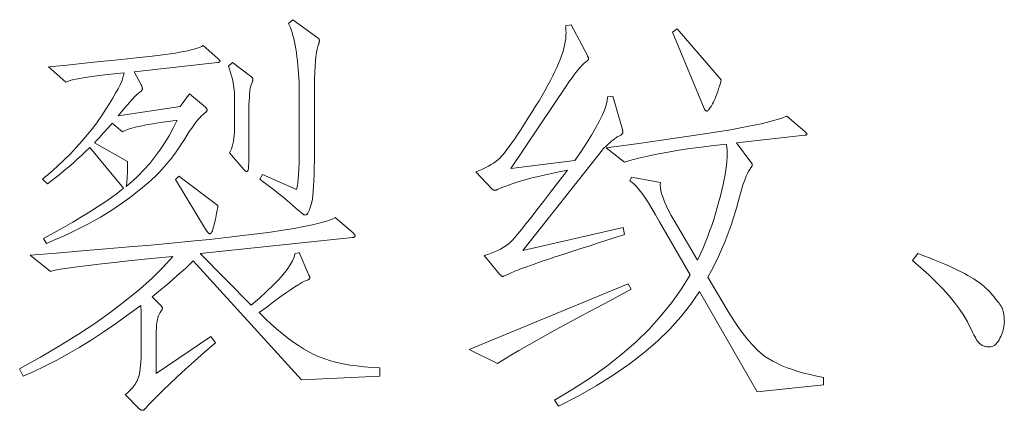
# Model space of a CAD drawing. Extents: x 0 to 1189, y 0 to 841.
# Tile 65 of 132: x 201.39 to 213.85, y 57.28 to 62.22. Entities that reach past the tile are written whole.
import ezdxf

# ---------------------------------------------------------------- set-up
doc = ezdxf.new("R2010")
doc.units = 0

msp = doc.modelspace()

# ---------------------------------------------------------------- linework, layer by layer
at = {"color": 7, "lineweight": 13}
for points in [[(204.847, 62.219), (205.169, 61.987), (205.172, 61.985), (205.175, 61.983), (205.177, 61.98), (205.179, 61.977), (205.181, 61.974), (205.182, 61.971), (205.183, 61.967), (205.184, 61.964), (205.185, 61.96), (205.185, 61.956), (205.185, 61.951), (205.184, 61.947), (205.184, 61.942), (205.183, 61.938), (205.182, 61.933), (205.181, 61.928), (205.18, 61.923), (205.178, 61.918), (205.176, 61.913), (205.174, 61.908), (205.164, 61.882), (205.155, 61.848), (205.147, 61.805), (205.14, 61.755), (205.135, 61.697), (205.13, 61.631), (205.126, 61.556), (205.124, 61.474), (205.122, 61.383), (205.121, 61.285), (205.121, 60.541), (205.121, 60.439), (205.12, 60.345), (205.118, 60.26), (205.115, 60.182), (205.112, 60.112), (205.107, 60.05), (205.102, 59.996), (205.096, 59.949), (205.089, 59.911), (205.082, 59.881), (205.074, 59.856), (205.066, 59.833), (205.059, 59.814), (205.052, 59.796), (205.045, 59.782), (205.038, 59.77), (205.032, 59.761), (205.025, 59.754), (205.019, 59.75), (205.013, 59.749), (205.007, 59.749), (205.002, 59.75), (204.996, 59.751), (204.99, 59.753), (204.985, 59.755), (204.979, 59.758), (204.974, 59.762), (204.968, 59.766), (204.963, 59.77), (204.958, 59.775), (204.897, 59.828), (204.839, 59.879), (204.782, 59.927), (204.726, 59.973), (204.673, 60.017), (204.621, 60.058), (204.571, 60.098), (204.522, 60.135), (204.475, 60.17), (204.43, 60.203), (204.467, 60.261), (204.894, 60.071), (204.901, 60.09), (204.908, 60.119), (204.913, 60.158), (204.918, 60.205), (204.922, 60.262), (204.925, 60.329), (204.928, 60.405), (204.93, 60.49), (204.931, 60.584), (204.931, 60.689), (204.931, 61.269), (204.931, 61.324), (204.93, 61.378), (204.928, 61.432), (204.925, 61.486), (204.922, 61.539), (204.918, 61.592), (204.913, 61.644), (204.908, 61.697), (204.901, 61.748), (204.894, 61.8), (204.887, 61.85), (204.879, 61.897), (204.87, 61.941), (204.861, 61.982), (204.851, 62.021), (204.841, 62.057), (204.83, 62.09), (204.818, 62.12), (204.807, 62.147), (204.794, 62.172)], [(209.044, 59.501), (208.887, 59.451), (208.74, 59.404), (208.604, 59.36), (208.48, 59.32), (208.365, 59.283), (208.262, 59.249), (208.169, 59.219), (208.088, 59.192), (208.017, 59.168), (207.956, 59.147), (207.903, 59.129), (207.854, 59.111), (207.809, 59.095), (207.767, 59.08), (207.73, 59.066), (207.696, 59.053), (207.666, 59.041), (207.64, 59.03), (207.618, 59.021), (207.6, 59.012), (207.584, 59.005), (207.57, 58.998), (207.557, 58.992), (207.545, 58.987), (207.535, 58.983), (207.525, 58.979), (207.518, 58.976), (207.511, 58.974), (207.506, 58.973), (207.502, 58.973), (207.499, 58.973), (207.496, 58.974), (207.492, 58.975), (207.489, 58.977), (207.485, 58.979), (207.481, 58.982), (207.478, 58.986), (207.474, 58.99), (207.469, 58.994), (207.465, 58.999), (207.27, 59.237), (207.315, 59.25), (207.359, 59.265), (207.4, 59.281), (207.439, 59.298), (207.475, 59.317), (207.51, 59.338), (207.542, 59.359), (207.572, 59.382), (207.6, 59.406), (207.626, 59.432), (207.656, 59.465), (207.694, 59.51), (207.741, 59.567), (207.797, 59.637), (207.862, 59.719), (207.936, 59.813), (208.019, 59.92), (208.11, 60.039), (208.211, 60.17), (208.321, 60.314), (208.198, 60.289), (208.083, 60.265), (207.975, 60.241), (207.875, 60.217), (207.783, 60.192), (207.699, 60.168), (207.622, 60.144), (207.554, 60.119), (207.492, 60.095), (207.439, 60.071), (207.435, 60.069), (207.431, 60.067), (207.427, 60.066), (207.423, 60.064), (207.419, 60.063), (207.415, 60.062), (207.412, 60.061), (207.409, 60.061), (207.405, 60.06), (207.402, 60.06), (207.399, 60.061), (207.395, 60.061), (207.392, 60.062), (207.388, 60.064), (207.385, 60.066), (207.381, 60.068), (207.377, 60.071), (207.373, 60.074), (207.369, 60.077), (207.365, 60.081), (207.164, 60.293), (207.208, 60.311), (207.25, 60.329), (207.289, 60.348), (207.325, 60.367), (207.358, 60.386), (207.389, 60.406), (207.418, 60.426), (207.443, 60.446), (207.466, 60.467), (207.486, 60.488), (207.507, 60.512), (207.53, 60.541), (207.557, 60.576), (207.587, 60.617), (207.619, 60.663), (207.655, 60.714), (207.693, 60.772), (207.735, 60.834), (207.779, 60.902), (207.827, 60.976), (207.875, 61.052), (207.92, 61.124), (207.963, 61.194), (208.003, 61.262), (208.04, 61.327), (208.075, 61.39), (208.107, 61.45), (208.137, 61.508), (208.164, 61.563), (208.189, 61.615), (208.211, 61.666), (208.23, 61.715), (208.248, 61.762), (208.263, 61.808), (208.276, 61.853), (208.286, 61.897), (208.294, 61.939), (208.3, 61.979), (208.304, 62.018), (208.305, 62.056), (208.305, 62.064), (208.304, 62.073), (208.304, 62.081), (208.304, 62.09), (208.303, 62.098), (208.303, 62.106), (208.302, 62.115), (208.301, 62.123), (208.3, 62.132), (208.299, 62.14), (208.368, 62.156), (208.574, 61.765), (208.577, 61.76), (208.58, 61.755), (208.582, 61.751), (208.584, 61.746), (208.586, 61.742), (208.587, 61.738), (208.588, 61.734), (208.589, 61.73), (208.59, 61.727), (208.59, 61.723), (208.589, 61.72), (208.588, 61.717), (208.587, 61.713), (208.585, 61.71), (208.582, 61.706), (208.578, 61.702), (208.574, 61.698), (208.569, 61.695), (208.564, 61.69), (208.558, 61.686), (208.54, 61.673), (208.521, 61.656), (208.501, 61.635), (208.479, 61.611), (208.455, 61.583), (208.43, 61.552), (208.404, 61.517), (208.376, 61.478), (208.346, 61.436), (208.315, 61.391), (207.608, 60.335), (208.416, 60.44), (208.494, 60.553), (208.564, 60.658), (208.626, 60.757), (208.679, 60.848), (208.724, 60.931), (208.761, 61.008), (208.79, 61.077), (208.811, 61.14), (208.823, 61.195), (208.827, 61.243), (208.896, 61.253), (209.017, 60.831), (209.018, 60.827), (209.019, 60.823), (209.02, 60.819), (209.021, 60.815), (209.021, 60.811), (209.022, 60.807), (209.022, 60.803), (209.022, 60.799), (209.023, 60.795), (209.023, 60.791), (209.022, 60.788), (209.021, 60.784), (209.019, 60.78), (209.016, 60.776), (209.012, 60.772), (209.007, 60.768), (209.002, 60.764), (208.996, 60.76), (208.988, 60.756), (208.98, 60.752), (208.972, 60.747), (208.962, 60.742), (208.952, 60.736), (208.942, 60.729), (208.931, 60.721), (208.919, 60.712), (208.907, 60.703), (208.894, 60.693), (208.881, 60.682), (208.867, 60.67), (208.853, 60.658), (208.84, 60.647), (208.828, 60.636), (208.816, 60.625), (208.806, 60.615), (208.796, 60.606), (208.787, 60.597), (208.778, 60.588), (208.771, 60.58), (208.764, 60.572), (207.756, 59.3), (209.028, 59.59)], [(210.268, 61.459), (210.257, 61.418), (210.245, 61.38), (210.234, 61.343), (210.223, 61.309), (210.212, 61.278), (210.201, 61.249), (210.19, 61.222), (210.179, 61.197), (210.168, 61.175), (210.158, 61.156), (210.147, 61.138), (210.138, 61.122), (210.129, 61.109), (210.121, 61.097), (210.113, 61.086), (210.107, 61.078), (210.101, 61.072), (210.095, 61.067), (210.09, 61.064), (210.086, 61.063), (210.083, 61.064), (210.079, 61.065), (210.076, 61.066), (210.072, 61.068), (210.069, 61.071), (210.065, 61.075), (210.062, 61.079), (210.058, 61.084), (210.055, 61.089), (210.052, 61.095), (209.651, 62.061), (209.709, 62.103)], [(203.902, 61.729), (203.907, 61.724), (203.911, 61.72), (203.915, 61.717), (203.919, 61.713), (203.922, 61.709), (203.924, 61.706), (203.926, 61.703), (203.927, 61.7), (203.928, 61.697), (203.928, 61.694), (203.928, 61.692), (203.927, 61.689), (203.926, 61.687), (203.923, 61.685), (203.92, 61.683), (203.917, 61.681), (203.913, 61.68), (203.908, 61.678), (203.903, 61.677), (203.897, 61.676), (202.841, 61.56), (202.931, 61.396), (202.934, 61.39), (202.936, 61.384), (202.939, 61.378), (202.941, 61.373), (202.943, 61.368), (202.944, 61.364), (202.945, 61.359), (202.946, 61.355), (202.946, 61.352), (202.946, 61.348), (202.946, 61.345), (202.946, 61.342), (202.945, 61.339), (202.944, 61.336), (202.943, 61.333), (202.941, 61.329), (202.939, 61.326), (202.936, 61.323), (202.934, 61.32), (202.931, 61.317), (202.913, 61.303), (202.892, 61.286), (202.869, 61.264), (202.844, 61.239), (202.816, 61.21), (202.786, 61.177), (202.753, 61.14), (202.718, 61.099), (202.68, 61.054), (202.64, 61.005), (203.422, 61.121), (203.543, 61.28), (203.744, 61.111), (203.748, 61.108), (203.751, 61.104), (203.754, 61.101), (203.757, 61.098), (203.759, 61.094), (203.761, 61.091), (203.763, 61.087), (203.764, 61.084), (203.765, 61.08), (203.765, 61.077), (203.764, 61.073), (203.763, 61.069), (203.762, 61.065), (203.76, 61.061), (203.757, 61.057), (203.753, 61.053), (203.749, 61.049), (203.744, 61.045), (203.739, 61.041), (203.733, 61.037), (203.714, 61.022), (203.694, 61.003), (203.672, 60.98), (203.649, 60.953), (203.624, 60.922), (203.598, 60.887), (203.57, 60.847), (203.54, 60.804), (203.51, 60.756), (203.477, 60.704), (203.443, 60.651), (203.409, 60.6), (203.374, 60.549), (203.338, 60.5), (203.301, 60.453), (203.264, 60.407), (203.226, 60.362), (203.187, 60.319), (203.148, 60.277), (203.107, 60.237), (203.065, 60.197), (203.021, 60.157), (202.973, 60.116), (202.923, 60.074), (202.869, 60.032), (202.813, 59.989), (202.754, 59.946), (202.693, 59.902), (202.628, 59.857), (202.561, 59.812), (202.491, 59.767), (202.418, 59.723), (202.342, 59.679), (202.264, 59.636), (202.182, 59.593), (202.098, 59.551), (202.011, 59.51), (201.921, 59.469), (201.828, 59.429), (201.732, 59.39), (201.695, 59.453), (201.825, 59.523), (201.949, 59.592), (202.066, 59.659), (202.177, 59.724), (202.281, 59.788), (202.379, 59.851), (202.471, 59.912), (202.557, 59.972), (202.636, 60.03), (202.709, 60.087), (202.281, 60.604), (202.228, 60.553), (202.176, 60.503), (202.122, 60.454), (202.069, 60.406), (202.016, 60.36), (201.963, 60.315), (201.909, 60.27), (201.856, 60.227), (201.802, 60.186), (201.748, 60.145), (201.685, 60.203), (201.779, 60.283), (201.868, 60.363), (201.954, 60.444), (202.035, 60.524), (202.112, 60.605), (202.185, 60.685), (202.254, 60.766), (202.318, 60.846), (202.378, 60.927), (202.434, 61.008), (202.486, 61.086), (202.532, 61.159), (202.573, 61.226), (202.608, 61.288), (202.639, 61.345), (202.664, 61.397), (202.685, 61.443), (202.7, 61.483), (202.709, 61.519), (202.714, 61.549), (202.587, 61.535), (202.472, 61.522), (202.369, 61.509), (202.277, 61.497), (202.198, 61.484), (202.131, 61.472), (202.075, 61.461), (202.032, 61.449), (202, 61.438), (201.98, 61.428), (201.759, 61.623), (201.996, 61.646), (202.214, 61.668), (202.414, 61.689), (202.596, 61.708), (202.76, 61.725), (202.905, 61.741), (203.032, 61.755), (203.141, 61.768), (203.231, 61.779), (203.303, 61.789), (203.363, 61.798), (203.42, 61.808), (203.472, 61.817), (203.52, 61.827), (203.563, 61.837), (203.603, 61.848), (203.638, 61.859), (203.669, 61.869), (203.695, 61.881), (203.717, 61.892)], [(204.087, 61.676), (204.314, 61.507), (204.32, 61.503), (204.325, 61.498), (204.33, 61.494), (204.334, 61.49), (204.337, 61.486), (204.34, 61.481), (204.343, 61.477), (204.344, 61.473), (204.345, 61.469), (204.345, 61.465), (204.345, 61.46), (204.345, 61.456), (204.344, 61.451), (204.343, 61.447), (204.341, 61.442), (204.34, 61.437), (204.338, 61.432), (204.335, 61.427), (204.333, 61.422), (204.33, 61.417), (204.323, 61.401), (204.316, 61.379), (204.311, 61.352), (204.306, 61.32), (204.302, 61.282), (204.299, 61.24), (204.296, 61.192), (204.294, 61.138), (204.293, 61.08), (204.293, 61.016), (204.293, 60.662), (204.293, 60.606), (204.292, 60.554), (204.292, 60.508), (204.292, 60.467), (204.291, 60.432), (204.291, 60.401), (204.29, 60.376), (204.289, 60.356), (204.288, 60.342), (204.287, 60.332), (204.286, 60.326), (204.285, 60.32), (204.283, 60.315), (204.281, 60.31), (204.279, 60.306), (204.277, 60.303), (204.275, 60.301), (204.272, 60.299), (204.269, 60.298), (204.266, 60.298), (204.263, 60.298), (204.26, 60.299), (204.256, 60.3), (204.253, 60.302), (204.249, 60.304), (204.245, 60.307), (204.241, 60.311), (204.237, 60.315), (204.233, 60.319), (204.229, 60.324), (204.05, 60.535), (204.062, 60.56), (204.073, 60.587), (204.082, 60.617), (204.09, 60.649), (204.097, 60.683), (204.103, 60.72), (204.107, 60.76), (204.111, 60.802), (204.112, 60.847), (204.113, 60.894), (204.113, 61.201), (204.112, 61.247), (204.11, 61.292), (204.106, 61.337), (204.1, 61.381), (204.093, 61.425), (204.085, 61.468), (204.074, 61.51), (204.062, 61.552), (204.049, 61.593), (204.034, 61.633)], [(203.385, 60.947), (203.273, 60.932), (203.171, 60.918), (203.078, 60.903), (202.995, 60.888), (202.921, 60.873), (202.857, 60.859), (202.802, 60.844), (202.756, 60.829), (202.72, 60.814), (202.693, 60.799), (202.566, 60.91), (202.552, 60.894), (202.535, 60.875), (202.517, 60.855), (202.497, 60.833), (202.475, 60.809), (202.452, 60.783), (202.426, 60.755), (202.399, 60.726), (202.37, 60.695), (202.339, 60.662), (202.756, 60.425), (202.757, 60.383), (202.757, 60.344), (202.757, 60.307), (202.756, 60.273), (202.755, 60.24), (202.753, 60.209), (202.751, 60.181), (202.748, 60.154), (202.745, 60.13), (202.741, 60.108), (202.82, 60.176), (202.896, 60.248), (202.969, 60.323), (203.039, 60.402), (203.105, 60.484), (203.168, 60.57), (203.227, 60.659), (203.283, 60.751), (203.335, 60.848)], [(211.562, 57.6), (210.722, 57.511), (209.994, 58.783), (209.883, 58.619), (209.757, 58.46), (209.616, 58.304), (209.46, 58.153), (209.289, 58.005), (209.103, 57.862), (208.902, 57.723), (208.686, 57.588), (208.456, 57.458), (208.21, 57.331), (208.157, 57.405), (208.392, 57.544), (208.612, 57.688), (208.819, 57.836), (209.012, 57.989), (209.19, 58.145), (209.355, 58.306), (209.505, 58.472), (209.642, 58.642), (209.764, 58.816), (209.873, 58.994), (209.487, 59.664), (209.438, 59.751), (209.391, 59.83), (209.347, 59.902), (209.306, 59.965), (209.267, 60.021), (209.231, 60.069), (209.197, 60.109), (209.166, 60.141), (209.138, 60.165), (209.112, 60.182), (209.133, 60.229), (209.498, 60.161), (209.496, 60.128), (209.498, 60.092), (209.505, 60.053), (209.515, 60.01), (209.531, 59.964), (209.55, 59.914), (209.574, 59.861), (209.602, 59.804), (209.635, 59.744), (209.672, 59.68), (209.968, 59.179), (210.001, 59.251), (210.033, 59.323), (210.063, 59.396), (210.092, 59.469), (210.12, 59.543), (210.147, 59.617), (210.172, 59.692), (210.196, 59.767), (210.218, 59.842), (210.239, 59.918), (210.259, 59.992), (210.277, 60.064), (210.292, 60.133), (210.305, 60.198), (210.317, 60.261), (210.326, 60.321), (210.333, 60.377), (210.338, 60.431), (210.341, 60.482), (210.342, 60.53), (210.342, 60.544), (210.342, 60.557), (210.341, 60.569), (210.341, 60.582), (210.34, 60.594), (210.339, 60.605), (210.337, 60.616), (210.336, 60.626), (210.334, 60.637), (210.332, 60.646), (210.171, 60.628), (210.017, 60.609), (209.87, 60.588), (209.73, 60.567), (209.598, 60.545), (209.473, 60.522), (209.355, 60.497), (209.244, 60.472), (209.14, 60.446), (209.044, 60.419), (208.811, 60.599), (209.194, 60.649), (209.543, 60.698), (209.857, 60.744), (210.138, 60.787), (210.383, 60.828), (210.595, 60.867), (210.772, 60.904), (210.915, 60.938), (211.023, 60.97), (211.097, 61), (211.324, 60.805), (211.329, 60.801), (211.334, 60.797), (211.338, 60.793), (211.341, 60.789), (211.344, 60.786), (211.346, 60.783), (211.348, 60.78), (211.35, 60.778), (211.35, 60.775), (211.351, 60.773), (211.35, 60.771), (211.35, 60.769), (211.348, 60.767), (211.346, 60.765), (211.344, 60.764), (211.341, 60.762), (211.338, 60.761), (211.334, 60.759), (211.329, 60.758), (211.324, 60.757), (210.459, 60.662), (210.643, 60.419), (210.646, 60.415), (210.649, 60.411), (210.651, 60.407), (210.653, 60.403), (210.655, 60.4), (210.657, 60.396), (210.658, 60.392), (210.658, 60.389), (210.659, 60.386), (210.659, 60.382), (210.659, 60.379), (210.658, 60.376), (210.658, 60.372), (210.657, 60.369), (210.655, 60.365), (210.653, 60.361), (210.651, 60.358), (210.649, 60.354), (210.646, 60.35), (210.643, 60.345), (210.628, 60.326), (210.614, 60.303), (210.598, 60.274), (210.583, 60.242), (210.568, 60.204), (210.553, 60.162), (210.537, 60.116), (210.522, 60.065), (210.506, 60.009), (210.49, 59.949), (210.459, 59.837), (210.426, 59.728), (210.391, 59.621), (210.354, 59.518), (210.316, 59.418), (210.276, 59.32), (210.234, 59.226), (210.191, 59.135), (210.146, 59.047), (210.1, 58.962), (210.342, 58.551), (210.398, 58.46), (210.453, 58.375), (210.507, 58.297), (210.561, 58.225), (210.614, 58.16), (210.667, 58.101), (210.719, 58.048), (210.77, 58.002), (210.82, 57.961), (210.87, 57.928), (210.922, 57.898), (210.977, 57.869), (211.037, 57.842), (211.1, 57.817), (211.167, 57.793), (211.238, 57.771), (211.313, 57.749), (211.392, 57.73), (211.475, 57.712), (211.562, 57.695)], [(203.902, 59.87), (203.901, 59.858), (203.899, 59.843), (203.896, 59.827), (203.893, 59.809), (203.889, 59.789), (203.885, 59.767), (203.88, 59.744), (203.875, 59.718), (203.869, 59.691), (203.862, 59.662), (203.856, 59.633), (203.849, 59.608), (203.843, 59.585), (203.837, 59.565), (203.831, 59.549), (203.825, 59.535), (203.82, 59.525), (203.814, 59.517), (203.809, 59.513), (203.804, 59.511), (203.8, 59.512), (203.795, 59.513), (203.79, 59.515), (203.786, 59.517), (203.781, 59.521), (203.777, 59.525), (203.772, 59.529), (203.768, 59.535), (203.764, 59.541), (203.759, 59.548), (203.364, 60.198), (203.406, 60.24)], [(205.95, 57.711), (204.958, 57.664), (203.59, 59.168), (203.541, 59.121), (203.49, 59.074), (203.439, 59.028), (203.388, 58.982), (203.336, 58.936), (203.283, 58.891), (203.23, 58.846), (203.177, 58.802), (203.123, 58.758), (203.068, 58.714), (203.184, 58.598), (203.187, 58.595), (203.19, 58.592), (203.192, 58.589), (203.194, 58.586), (203.196, 58.583), (203.197, 58.58), (203.198, 58.577), (203.199, 58.574), (203.2, 58.572), (203.2, 58.569), (203.2, 58.566), (203.199, 58.563), (203.198, 58.56), (203.197, 58.557), (203.196, 58.554), (203.194, 58.55), (203.192, 58.547), (203.19, 58.543), (203.187, 58.539), (203.184, 58.535), (203.172, 58.517), (203.161, 58.498), (203.152, 58.475), (203.143, 58.449), (203.137, 58.421), (203.131, 58.39), (203.126, 58.357), (203.123, 58.32), (203.121, 58.281), (203.121, 58.239), (203.121, 57.743), (203.812, 58.213), (203.87, 58.133), (203.733, 58.013), (203.607, 57.901), (203.491, 57.797), (203.386, 57.701), (203.292, 57.614), (203.209, 57.534), (203.136, 57.463), (203.075, 57.4), (203.024, 57.346), (202.983, 57.299), (202.979, 57.295), (202.975, 57.292), (202.971, 57.289), (202.967, 57.286), (202.963, 57.284), (202.959, 57.282), (202.955, 57.28), (202.951, 57.279), (202.948, 57.278), (202.944, 57.278), (202.94, 57.278), (202.936, 57.279), (202.932, 57.28), (202.929, 57.282), (202.925, 57.284), (202.921, 57.286), (202.917, 57.289), (202.913, 57.292), (202.908, 57.295), (202.904, 57.299), (202.73, 57.479), (202.752, 57.496), (202.772, 57.513), (202.791, 57.531), (202.808, 57.549), (202.824, 57.567), (202.839, 57.586), (202.853, 57.605), (202.865, 57.624), (202.876, 57.644), (202.886, 57.664), (202.894, 57.685), (202.902, 57.711), (202.909, 57.739), (202.914, 57.771), (202.919, 57.806), (202.923, 57.845), (202.927, 57.887), (202.929, 57.932), (202.93, 57.981), (202.931, 58.033), (202.931, 58.408), (202.931, 58.438), (202.93, 58.466), (202.93, 58.492), (202.93, 58.515), (202.929, 58.536), (202.929, 58.554), (202.928, 58.57), (202.927, 58.584), (202.926, 58.595), (202.925, 58.603), (202.764, 58.484), (202.606, 58.372), (202.45, 58.266), (202.297, 58.167), (202.147, 58.074), (201.999, 57.988), (201.854, 57.909), (201.712, 57.836), (201.573, 57.77), (201.437, 57.711), (201.394, 57.801), (201.658, 57.949), (201.906, 58.096), (202.139, 58.242), (202.356, 58.386), (202.557, 58.529), (202.743, 58.671), (202.914, 58.812), (203.069, 58.951), (203.208, 59.089), (203.332, 59.226), (203.058, 59.199), (202.81, 59.173), (202.59, 59.149), (202.395, 59.127), (202.227, 59.107), (202.086, 59.089), (201.971, 59.073), (201.882, 59.059), (201.82, 59.047), (201.785, 59.036), (201.526, 59.242), (201.862, 59.268), (202.183, 59.294), (202.489, 59.32), (202.779, 59.345), (203.055, 59.369), (203.316, 59.394), (203.562, 59.418), (203.793, 59.441), (204.01, 59.465), (204.211, 59.488), (204.397, 59.51), (204.568, 59.533), (204.723, 59.556), (204.864, 59.579), (204.989, 59.602), (205.099, 59.625), (205.193, 59.648), (205.273, 59.671), (205.337, 59.694), (205.385, 59.717), (205.612, 59.522), (205.617, 59.517), (205.622, 59.512), (205.626, 59.507), (205.629, 59.503), (205.632, 59.499), (205.635, 59.495), (205.636, 59.491), (205.638, 59.488), (205.639, 59.485), (205.639, 59.482), (205.638, 59.48), (205.637, 59.477), (205.635, 59.475), (205.633, 59.473), (205.63, 59.471), (205.625, 59.469), (205.621, 59.468), (205.615, 59.466), (205.609, 59.465), (205.602, 59.464), (203.675, 59.263), (204.324, 58.609), (204.426, 58.697), (204.517, 58.78), (204.598, 58.858), (204.668, 58.93), (204.728, 58.998), (204.778, 59.06), (204.817, 59.117), (204.846, 59.169), (204.865, 59.216), (204.873, 59.258), (204.931, 59.274), (205.053, 58.989), (205.055, 58.985), (205.057, 58.98), (205.058, 58.976), (205.06, 58.973), (205.061, 58.969), (205.062, 58.965), (205.062, 58.962), (205.063, 58.958), (205.063, 58.955), (205.063, 58.952), (205.063, 58.949), (205.062, 58.945), (205.06, 58.942), (205.057, 58.939), (205.053, 58.936), (205.048, 58.933), (205.043, 58.93), (205.036, 58.926), (205.029, 58.923), (205.021, 58.92), (204.996, 58.91), (204.963, 58.894), (204.923, 58.87), (204.875, 58.84), (204.819, 58.803), (204.756, 58.759), (204.684, 58.708), (204.606, 58.65), (204.519, 58.585), (204.425, 58.514), (204.498, 58.441), (204.571, 58.373), (204.642, 58.309), (204.713, 58.249), (204.782, 58.194), (204.851, 58.144), (204.919, 58.097), (204.985, 58.056), (205.051, 58.019), (205.116, 57.986), (205.182, 57.956), (205.253, 57.93), (205.326, 57.906), (205.404, 57.885), (205.486, 57.867), (205.571, 57.851), (205.66, 57.839), (205.753, 57.829), (205.85, 57.821), (205.95, 57.817)], [(212.755, 59.263), (212.83, 59.234), (212.902, 59.206), (212.97, 59.178), (213.034, 59.151), (213.095, 59.125), (213.153, 59.1), (213.206, 59.076), (213.257, 59.052), (213.303, 59.029), (213.346, 59.007), (213.386, 58.985), (213.425, 58.963), (213.462, 58.94), (213.497, 58.917), (213.53, 58.893), (213.562, 58.869), (213.592, 58.844), (213.62, 58.819), (213.646, 58.793), (213.671, 58.767), (213.694, 58.741), (213.715, 58.717), (213.734, 58.694), (213.751, 58.672), (213.767, 58.652), (213.781, 58.633), (213.793, 58.616), (213.803, 58.6), (213.812, 58.585), (213.819, 58.572), (213.824, 58.559), (213.829, 58.545), (213.833, 58.53), (213.837, 58.514), (213.84, 58.498), (213.843, 58.48), (213.845, 58.462), (213.847, 58.443), (213.847, 58.423), (213.848, 58.403), (213.847, 58.382), (213.845, 58.36), (213.843, 58.339), (213.839, 58.318), (213.834, 58.296), (213.828, 58.275), (213.821, 58.254), (213.812, 58.232), (213.803, 58.211), (213.792, 58.189), (213.781, 58.168), (213.769, 58.15), (213.757, 58.134), (213.745, 58.12), (213.732, 58.108), (213.718, 58.098), (213.704, 58.09), (213.69, 58.085), (213.675, 58.082), (213.66, 58.081), (213.645, 58.081), (213.631, 58.082), (213.617, 58.084), (213.604, 58.087), (213.592, 58.091), (213.58, 58.095), (213.569, 58.1), (213.558, 58.106), (213.548, 58.113), (213.539, 58.12), (213.53, 58.129), (213.52, 58.141), (213.509, 58.155), (213.498, 58.171), (213.487, 58.19), (213.475, 58.211), (213.462, 58.234), (213.448, 58.26), (213.435, 58.288), (213.42, 58.318), (213.381, 58.397), (213.335, 58.477), (213.281, 58.559), (213.219, 58.643), (213.15, 58.727), (213.072, 58.814), (212.987, 58.901), (212.895, 58.991), (212.794, 59.081), (212.686, 59.173)], [(209.128, 58.809), (208.857, 58.665), (208.608, 58.532), (208.382, 58.41), (208.179, 58.299), (207.998, 58.199), (207.841, 58.111), (207.706, 58.034), (207.594, 57.968), (207.505, 57.913), (207.439, 57.87), (207.08, 58.049), (209.091, 58.878)]]:
    msp.add_lwpolyline(points, close=True, dxfattribs=at)

doc.saveas('drawing.dxf')
